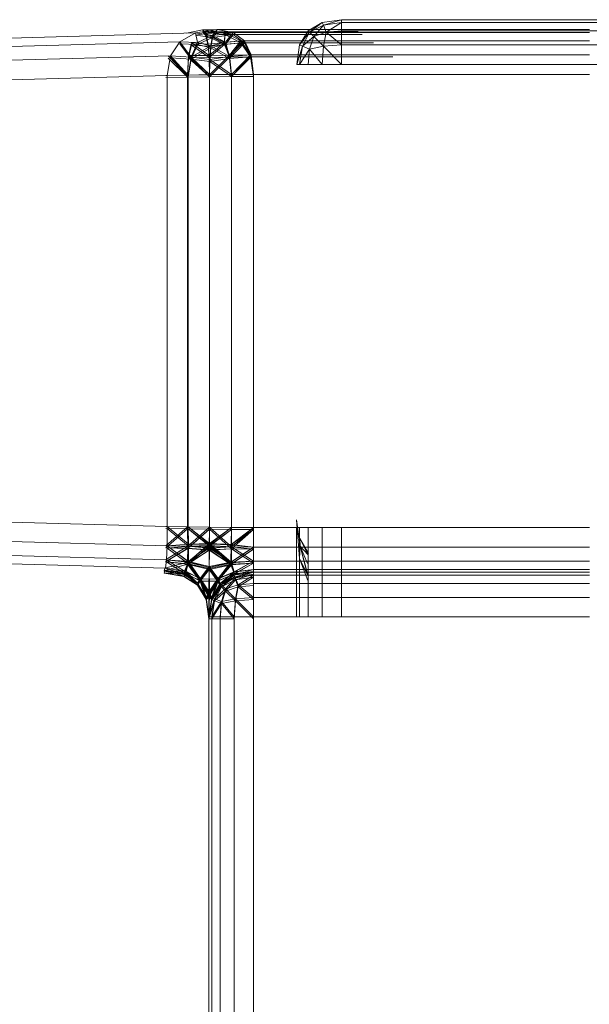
# Model space of a CAD drawing. Header units: millimetres. Extents: x 1 to 3476, y -521 to 159.
# Tile 70 of 130: x 2211.9 to 2219.55, y 145.8 to 159.02. Entities that reach past the tile are written whole.
import ezdxf

# ---------------------------------------------------------------- set-up
doc = ezdxf.new("R2010")
doc.units = ezdxf.units.MM
doc.layers.add('VG491211CA_dwg', color=8, linetype='Continuous', lineweight=9)

# ---------------------------------------------------------------- blocks, each defined once
blk = doc.blocks.new('VG491211CA_dwg-300031-Zachód')
at = {"color": 18, "lineweight": 9}
for p, q in [((258.494, 158.986), (258.307, 158.874)), ((258.307, 158.874), (258.494, 158.986)), ((258.494, 158.986), (258.307, 158.874)), ((258.307, 158.874), (258.494, 158.986)), ((258.494, 158.986), (258.326, 158.855)), ((258.494, 158.986), (258.326, 158.855)), ((258.513, 158.949), (258.326, 158.855)), ((258.326, 158.855), (258.513, 158.949)), ((258.513, 158.949), (258.382, 158.799)), ((258.513, 158.949), (258.382, 158.799)), ((258.757, 159.024), (258.494, 158.986)), ((258.494, 158.986), (258.757, 159.024)), ((258.757, 159.024), (258.494, 158.986)), ((258.494, 158.986), (258.757, 159.024)), ((258.513, 158.949), (258.494, 158.986)), ((258.494, 158.986), (258.513, 158.949)), ((258.757, 159.024), (258.513, 158.949)), ((258.757, 159.024), (258.513, 158.949)), ((258.757, 158.986), (258.513, 158.949)), ((258.513, 158.949), (258.757, 158.986)), ((258.551, 158.855), (258.513, 158.949)), ((258.513, 158.949), (258.551, 158.855)), ((258.757, 158.986), (258.551, 158.855)), ((258.757, 158.986), (258.551, 158.855)), ((258.757, 158.986), (258.757, 159.024)), ((267.628, 159.024), (258.757, 159.024)), ((267.628, 159.024), (258.757, 159.024)), ((258.757, 159.024), (267.628, 159.024)), ((258.757, 158.874), (258.757, 158.986)), ((267.628, 158.986), (258.757, 158.986)), ((256.795, 158.846), (188.358, 156.959)), ((256.795, 158.846), (256.585, 158.728)), ((256.888, 158.889), (256.675, 158.845)), ((256.675, 158.845), (256.888, 158.889)), ((256.794, 158.846), (257.088, 158.89)), ((256.794, 158.818), (257.088, 158.863)), ((256.794, 158.846), (257.025, 158.812)), ((256.794, 158.818), (257.025, 158.784)), ((257.089, 158.89), (256.795, 158.846)), ((257.089, 158.863), (256.795, 158.818)), ((257.025, 158.812), (256.795, 158.846)), ((256.795, 158.846), (256.822, 158.719)), ((257.025, 158.784), (256.795, 158.818)), ((257.025, 158.812), (256.822, 158.719)), ((256.822, 158.719), (257.025, 158.812)), ((256.888, 158.889), (262.082, 158.89)), ((262.082, 158.89), (256.888, 158.889)), ((257.089, 158.89), (256.888, 158.889)), ((256.888, 158.889), (257.088, 158.89)), ((257.189, 158.852), (256.888, 158.889)), ((256.888, 158.889), (256.934, 158.839)), ((256.888, 158.889), (256.934, 158.839)), ((256.888, 158.889), (257.189, 158.852)), ((257.089, 158.863), (256.888, 158.861)), ((256.888, 158.862), (257.088, 158.863)), ((257.189, 158.824), (256.888, 158.862)), ((256.888, 158.862), (256.934, 158.811)), ((256.888, 158.861), (258.98, 158.862)), ((258.98, 158.862), (256.888, 158.862)), ((256.888, 158.861), (256.934, 158.811)), ((256.888, 158.861), (257.189, 158.824)), ((257.189, 158.852), (256.934, 158.839)), ((256.934, 158.839), (257.189, 158.852)), ((257.184, 158.717), (256.934, 158.839)), ((256.934, 158.839), (256.965, 158.695)), ((256.934, 158.839), (256.965, 158.695)), ((256.934, 158.839), (257.184, 158.717)), ((257.189, 158.824), (256.934, 158.811)), ((256.934, 158.811), (257.189, 158.824)), ((257.184, 158.69), (256.934, 158.811)), ((256.934, 158.811), (256.965, 158.668)), ((256.934, 158.811), (256.965, 158.668)), ((256.934, 158.811), (257.184, 158.69)), ((257.025, 158.812), (257.002, 158.675)), ((257.025, 158.812), (257.003, 158.675)), ((257.089, 158.89), (257.025, 158.812)), ((257.088, 158.89), (257.025, 158.812)), ((257.089, 158.863), (257.025, 158.784)), ((257.088, 158.863), (257.025, 158.784)), ((257.302, 158.853), (257.025, 158.812)), ((257.025, 158.812), (257.301, 158.853)), ((257.302, 158.825), (257.025, 158.784)), ((257.025, 158.784), (257.301, 158.825)), ((257.197, 158.724), (257.025, 158.812)), ((257.025, 158.812), (257.197, 158.724)), ((257.088, 158.89), (257.301, 158.853)), ((257.088, 158.89), (262.082, 158.89)), ((257.088, 158.863), (257.301, 158.825)), ((257.088, 158.863), (258.979, 158.863)), ((257.302, 158.853), (257.089, 158.89)), ((262.082, 158.89), (257.089, 158.89)), ((257.302, 158.825), (257.089, 158.863)), ((258.979, 158.863), (257.089, 158.863)), ((257.189, 158.852), (257.184, 158.717)), ((257.189, 158.852), (257.184, 158.717)), ((257.189, 158.824), (257.184, 158.69)), ((257.189, 158.824), (257.184, 158.69)), ((257.403, 158.739), (257.189, 158.852)), ((257.189, 158.852), (257.404, 158.739)), ((257.189, 158.852), (262.082, 158.852)), ((262.082, 158.852), (257.189, 158.852)), ((257.403, 158.712), (257.189, 158.824)), ((257.189, 158.824), (257.404, 158.712)), ((257.189, 158.824), (259.032, 158.824)), ((259.032, 158.824), (257.189, 158.824)), ((257.302, 158.853), (257.197, 158.724)), ((257.301, 158.853), (257.197, 158.724)), ((257.302, 158.825), (257.197, 158.696)), ((257.301, 158.825), (257.197, 158.696)), ((257.301, 158.853), (257.453, 158.74)), ((257.301, 158.853), (262.082, 158.852)), ((257.301, 158.825), (257.453, 158.712)), ((257.301, 158.825), (259.031, 158.825)), ((257.454, 158.74), (257.302, 158.853)), ((262.082, 158.852), (257.302, 158.853)), ((257.454, 158.712), (257.302, 158.825)), ((259.031, 158.825), (257.302, 158.825)), ((258.194, 158.686), (258.307, 158.874)), ((258.307, 158.874), (258.194, 158.686)), ((258.307, 158.874), (258.194, 158.686)), ((258.194, 158.686), (258.307, 158.874)), ((258.194, 158.686), (258.326, 158.855)), ((258.194, 158.686), (258.326, 158.855)), ((258.232, 158.668), (258.326, 158.855)), ((258.326, 158.855), (258.232, 158.668)), ((258.307, 158.874), (258.326, 158.855)), ((258.326, 158.855), (258.307, 158.874)), ((258.326, 158.855), (258.382, 158.799)), ((258.382, 158.799), (258.326, 158.855)), ((258.382, 158.799), (258.551, 158.855)), ((258.551, 158.855), (258.382, 158.799)), ((258.551, 158.855), (258.513, 158.668)), ((258.513, 158.668), (258.551, 158.855)), ((258.551, 158.855), (258.757, 158.874)), ((258.757, 158.874), (258.551, 158.855)), ((258.757, 158.686), (258.551, 158.855)), ((258.757, 158.686), (258.551, 158.855)), ((258.757, 158.686), (258.757, 158.874)), ((267.628, 158.874), (258.757, 158.874)), ((188.31, 156.845), (256.585, 158.728)), ((256.459, 158.538), (256.585, 158.728)), ((256.737, 158.522), (256.584, 158.728)), ((256.737, 158.494), (256.584, 158.701)), ((256.585, 158.728), (256.822, 158.719)), ((256.585, 158.728), (256.737, 158.522)), ((256.585, 158.701), (256.822, 158.691)), ((256.585, 158.701), (256.737, 158.494)), ((256.703, 158.541), (256.744, 158.711)), ((256.744, 158.711), (256.703, 158.541)), ((256.703, 158.513), (256.744, 158.684)), ((256.744, 158.684), (256.703, 158.513)), ((256.822, 158.719), (256.737, 158.522)), ((256.737, 158.522), (256.822, 158.719)), ((256.822, 158.691), (256.737, 158.494)), ((256.737, 158.494), (256.822, 158.691)), ((256.737, 158.522), (257.003, 158.675)), ((256.737, 158.522), (257.002, 158.675)), ((256.744, 158.711), (256.965, 158.695)), ((256.965, 158.695), (256.744, 158.711)), ((256.978, 158.543), (256.744, 158.711)), ((256.744, 158.711), (256.978, 158.543)), ((256.744, 158.684), (256.965, 158.668)), ((256.965, 158.668), (256.744, 158.684)), ((256.978, 158.516), (256.744, 158.684)), ((256.744, 158.684), (256.978, 158.516)), ((257.025, 158.784), (256.822, 158.691)), ((256.822, 158.691), (257.025, 158.784)), ((256.822, 158.719), (257.003, 158.675)), ((257.002, 158.675), (256.822, 158.719)), ((256.822, 158.691), (257.003, 158.648)), ((257.002, 158.648), (256.822, 158.691)), ((256.965, 158.695), (257.184, 158.717)), ((257.184, 158.717), (256.965, 158.695)), ((256.965, 158.695), (256.978, 158.543)), ((256.978, 158.543), (256.965, 158.695)), ((256.965, 158.668), (257.184, 158.69)), ((257.184, 158.69), (256.965, 158.668)), ((256.965, 158.668), (256.978, 158.516)), ((256.978, 158.516), (256.965, 158.668)), ((257.184, 158.717), (256.978, 158.543)), ((256.978, 158.543), (257.184, 158.717)), ((257.184, 158.69), (256.978, 158.516)), ((256.978, 158.516), (257.184, 158.69)), ((256.99, 158.488), (257.003, 158.675)), ((257.002, 158.675), (256.99, 158.488)), ((257.025, 158.784), (257.002, 158.648)), ((257.197, 158.724), (257.002, 158.675)), ((257.197, 158.696), (257.002, 158.648)), ((257.251, 158.529), (257.002, 158.675)), ((257.025, 158.784), (257.003, 158.648)), ((257.003, 158.675), (257.197, 158.724)), ((257.003, 158.648), (257.197, 158.696)), ((257.251, 158.529), (257.003, 158.675)), ((257.197, 158.696), (257.025, 158.784)), ((257.025, 158.784), (257.197, 158.696)), ((257.184, 158.717), (257.403, 158.739)), ((257.404, 158.739), (257.184, 158.717)), ((257.184, 158.717), (257.254, 158.548)), ((257.254, 158.548), (257.184, 158.717)), ((257.184, 158.69), (257.403, 158.712)), ((257.404, 158.712), (257.184, 158.69)), ((257.184, 158.69), (257.254, 158.521)), ((257.254, 158.521), (257.184, 158.69)), ((257.197, 158.724), (257.454, 158.74)), ((257.453, 158.74), (257.197, 158.724)), ((257.251, 158.529), (257.197, 158.724)), ((257.197, 158.724), (257.251, 158.529)), ((257.197, 158.696), (257.454, 158.712)), ((257.453, 158.712), (257.197, 158.696)), ((257.251, 158.501), (257.197, 158.696)), ((257.197, 158.696), (257.251, 158.501)), ((257.251, 158.529), (257.454, 158.74)), ((257.453, 158.74), (257.251, 158.529)), ((257.251, 158.501), (257.454, 158.712)), ((257.453, 158.712), (257.251, 158.501)), ((257.404, 158.739), (257.254, 158.548)), ((257.254, 158.548), (257.403, 158.739)), ((257.404, 158.712), (257.254, 158.521)), ((257.254, 158.521), (257.403, 158.712)), ((262.082, 158.74), (257.403, 158.739)), ((257.403, 158.739), (257.532, 158.552)), ((259.187, 158.712), (257.403, 158.712)), ((257.403, 158.712), (257.532, 158.524)), ((257.404, 158.739), (262.082, 158.74)), ((257.532, 158.552), (257.404, 158.739)), ((257.532, 158.524), (257.404, 158.712)), ((257.404, 158.712), (259.187, 158.712)), ((257.545, 158.552), (257.453, 158.74)), ((257.453, 158.74), (262.082, 158.74)), ((257.545, 158.525), (257.453, 158.712)), ((257.453, 158.712), (259.187, 158.712)), ((262.082, 158.74), (257.454, 158.74)), ((257.454, 158.74), (257.545, 158.552)), ((259.187, 158.712), (257.454, 158.712)), ((257.454, 158.712), (257.545, 158.525)), ((258.157, 158.424), (258.194, 158.686)), ((258.194, 158.686), (258.157, 158.424)), ((258.194, 158.686), (258.157, 158.424)), ((258.157, 158.424), (258.194, 158.686)), ((258.157, 158.424), (258.232, 158.668)), ((258.157, 158.424), (258.232, 158.668)), ((258.232, 158.668), (258.194, 158.686)), ((258.194, 158.686), (258.232, 158.668)), ((258.194, 158.424), (258.232, 158.668)), ((258.232, 158.668), (258.194, 158.424)), ((258.232, 158.668), (258.382, 158.799)), ((258.232, 158.668), (258.382, 158.799)), ((258.326, 158.63), (258.232, 158.668)), ((258.232, 158.668), (258.326, 158.63)), ((258.326, 158.63), (258.382, 158.799)), ((258.382, 158.799), (258.326, 158.63)), ((258.513, 158.668), (258.326, 158.63)), ((258.326, 158.63), (258.513, 158.668)), ((258.513, 158.668), (258.382, 158.799)), ((258.513, 158.668), (258.382, 158.799)), ((258.513, 158.668), (258.494, 158.424)), ((258.494, 158.424), (258.513, 158.668)), ((258.757, 158.686), (258.513, 158.668)), ((258.513, 158.668), (258.757, 158.686)), ((258.757, 158.424), (258.513, 158.668)), ((258.757, 158.424), (258.513, 158.668)), ((258.757, 158.424), (258.757, 158.686)), ((258.757, 158.686), (267.628, 158.686)), ((188.282, 156.657), (256.459, 158.538)), ((256.417, 158.274), (256.459, 158.538)), ((256.689, 158.28), (256.431, 158.537)), ((256.431, 158.537), (256.689, 158.28)), ((256.698, 158.281), (256.458, 158.538)), ((256.459, 158.538), (256.737, 158.522)), ((256.459, 158.538), (256.699, 158.281)), ((256.689, 158.28), (256.703, 158.541)), ((256.703, 158.541), (256.689, 158.28)), ((256.978, 158.543), (256.703, 158.541)), ((256.703, 158.541), (256.978, 158.543)), ((256.982, 158.285), (256.703, 158.541)), ((256.703, 158.541), (256.982, 158.285)), ((256.737, 158.494), (257.003, 158.648)), ((256.737, 158.494), (257.002, 158.648)), ((257.254, 158.548), (256.978, 158.543)), ((256.978, 158.543), (257.254, 158.548)), ((256.978, 158.543), (256.982, 158.285)), ((256.982, 158.285), (256.978, 158.543)), ((257.254, 158.548), (256.982, 158.285)), ((256.982, 158.285), (257.254, 158.548)), ((256.99, 158.461), (257.003, 158.648)), ((257.002, 158.648), (256.99, 158.461)), ((257.251, 158.501), (257.002, 158.648)), ((257.251, 158.501), (257.003, 158.648)), ((257.251, 158.529), (257.545, 158.552)), ((257.545, 158.552), (257.251, 158.529)), ((257.532, 158.552), (257.254, 158.548)), ((257.254, 158.548), (257.532, 158.552)), ((257.254, 158.548), (257.277, 158.289)), ((257.277, 158.289), (257.254, 158.548)), ((257.532, 158.552), (257.277, 158.289)), ((257.277, 158.289), (257.532, 158.552)), ((257.278, 158.289), (257.545, 158.552)), ((257.545, 158.552), (257.278, 158.289)), ((262.082, 158.552), (257.532, 158.552)), ((257.575, 158.29), (257.532, 158.552)), ((257.532, 158.552), (262.082, 158.552)), ((257.532, 158.552), (257.575, 158.29)), ((257.545, 158.552), (262.082, 158.552)), ((257.545, 158.552), (257.575, 158.29)), ((262.082, 158.552), (257.545, 158.552)), ((257.575, 158.29), (257.545, 158.552)), ((258.194, 158.424), (258.326, 158.63)), ((258.194, 158.424), (258.326, 158.63)), ((258.307, 158.424), (258.326, 158.63)), ((258.326, 158.63), (258.307, 158.424)), ((258.494, 158.424), (258.326, 158.63)), ((258.494, 158.424), (258.326, 158.63)), ((256.689, 158.253), (256.431, 158.509)), ((256.431, 158.509), (256.689, 158.253)), ((256.698, 158.253), (256.458, 158.51)), ((256.459, 158.51), (256.737, 158.494)), ((256.459, 158.51), (256.699, 158.253)), ((256.689, 158.253), (256.703, 158.513)), ((256.703, 158.513), (256.689, 158.253)), ((256.698, 158.281), (256.737, 158.522)), ((256.698, 158.253), (256.737, 158.494)), ((256.737, 158.522), (256.699, 158.281)), ((256.737, 158.494), (256.699, 158.253)), ((256.978, 158.516), (256.703, 158.513)), ((256.703, 158.513), (256.978, 158.516)), ((256.982, 158.258), (256.703, 158.513)), ((256.703, 158.513), (256.982, 158.258)), ((256.737, 158.522), (256.99, 158.488)), ((256.737, 158.522), (256.986, 158.286)), ((256.99, 158.488), (256.737, 158.522)), ((256.986, 158.286), (256.737, 158.522)), ((256.737, 158.494), (256.99, 158.461)), ((256.737, 158.494), (256.986, 158.258)), ((256.99, 158.461), (256.737, 158.494)), ((256.986, 158.258), (256.737, 158.494)), ((257.254, 158.521), (256.978, 158.516)), ((256.978, 158.516), (257.254, 158.521)), ((256.978, 158.516), (256.982, 158.258)), ((256.982, 158.258), (256.978, 158.516)), ((257.254, 158.521), (256.982, 158.258)), ((256.982, 158.258), (257.254, 158.521)), ((256.986, 158.286), (256.99, 158.488)), ((256.99, 158.488), (256.986, 158.286)), ((256.986, 158.258), (256.99, 158.461)), ((256.99, 158.461), (256.986, 158.258)), ((256.99, 158.488), (257.251, 158.529)), ((257.251, 158.529), (256.99, 158.488)), ((256.99, 158.461), (257.251, 158.501)), ((257.251, 158.501), (256.99, 158.461)), ((257.278, 158.289), (256.99, 158.488)), ((257.278, 158.289), (256.99, 158.488)), ((257.278, 158.261), (256.99, 158.461)), ((257.278, 158.261), (256.99, 158.461)), ((257.278, 158.289), (257.251, 158.529)), ((257.251, 158.529), (257.278, 158.289)), ((257.251, 158.501), (257.545, 158.525)), ((257.545, 158.525), (257.251, 158.501)), ((257.278, 158.261), (257.251, 158.501)), ((257.251, 158.501), (257.278, 158.261)), ((257.532, 158.524), (257.254, 158.521)), ((257.254, 158.521), (257.532, 158.524)), ((257.254, 158.521), (257.277, 158.261)), ((257.277, 158.261), (257.254, 158.521)), ((257.532, 158.524), (257.277, 158.261)), ((257.277, 158.261), (257.532, 158.524)), ((257.278, 158.261), (257.545, 158.525)), ((257.545, 158.525), (257.278, 158.261)), ((259.446, 158.524), (257.532, 158.524)), ((257.575, 158.262), (257.532, 158.524)), ((257.532, 158.524), (259.446, 158.524)), ((257.532, 158.524), (257.575, 158.262)), ((257.545, 158.525), (259.445, 158.525)), ((257.545, 158.525), (257.575, 158.262)), ((259.445, 158.525), (257.545, 158.525)), ((257.575, 158.262), (257.545, 158.525)), ((258.157, 158.424), (258.194, 158.424)), ((258.194, 158.424), (258.307, 158.424)), ((258.307, 158.424), (258.494, 158.424)), ((258.494, 158.424), (258.757, 158.424)), ((258.757, 158.424), (267.628, 158.424)), ((188.272, 156.394), (256.417, 158.274)), ((256.4, 158.273), (256.689, 158.28)), ((256.689, 158.28), (256.4, 158.273)), ((256.416, 158.274), (256.698, 158.281)), ((256.699, 158.281), (256.417, 158.274)), ((256.417, 158.274), (256.417, 152.219)), ((256.689, 158.28), (256.982, 158.285)), ((256.982, 158.285), (256.689, 158.28)), ((256.689, 152.213), (256.689, 158.28)), ((256.689, 158.28), (256.689, 152.213)), ((256.698, 158.281), (256.986, 158.286)), ((256.698, 152.212), (256.698, 158.281)), ((256.986, 158.286), (256.699, 158.281)), ((256.699, 158.281), (256.699, 152.212)), ((256.982, 158.285), (257.277, 158.289)), ((257.277, 158.289), (256.982, 158.285)), ((256.982, 158.285), (256.982, 152.208)), ((256.982, 152.208), (256.982, 158.285)), ((257.278, 158.289), (256.986, 158.286)), ((256.986, 158.286), (257.278, 158.289)), ((256.986, 152.207), (256.986, 158.286)), ((256.986, 158.286), (256.986, 152.207)), ((257.277, 158.289), (257.575, 158.29)), ((257.575, 158.29), (257.277, 158.289)), ((257.277, 158.289), (257.277, 152.205)), ((257.277, 152.205), (257.277, 158.289)), ((257.575, 158.29), (257.278, 158.289)), ((257.278, 158.289), (257.575, 158.29)), ((257.278, 152.205), (257.278, 158.289)), ((257.278, 158.289), (257.278, 152.205)), ((257.575, 152.204), (257.575, 158.29)), ((257.575, 158.29), (262.082, 158.29)), ((256.4, 158.246), (256.689, 158.253)), ((256.689, 158.253), (256.4, 158.246)), ((256.416, 158.246), (256.698, 158.253)), ((256.699, 158.253), (256.417, 158.246)), ((256.689, 158.253), (256.982, 158.258)), ((256.982, 158.258), (256.689, 158.253)), ((256.689, 152.185), (256.689, 158.253)), ((256.689, 158.253), (256.689, 152.185)), ((256.698, 158.253), (256.986, 158.258)), ((256.698, 152.185), (256.698, 158.253)), ((256.986, 158.258), (256.699, 158.253)), ((256.699, 158.253), (256.699, 152.185)), ((256.982, 158.258), (257.277, 158.261)), ((257.277, 158.261), (256.982, 158.258)), ((256.982, 158.258), (256.982, 152.18)), ((256.982, 152.18), (256.982, 158.258)), ((257.278, 158.261), (256.986, 158.258)), ((256.986, 158.258), (257.278, 158.261)), ((256.986, 152.18), (256.986, 158.258)), ((256.986, 158.258), (256.986, 152.18)), ((257.277, 158.261), (257.575, 158.262)), ((257.575, 158.262), (257.277, 158.261)), ((257.277, 158.261), (257.277, 152.177)), ((257.277, 152.177), (257.277, 158.261)), ((257.575, 158.262), (257.278, 158.261)), ((257.278, 158.261), (257.575, 158.262)), ((257.278, 152.177), (257.278, 158.261)), ((257.278, 158.261), (257.278, 152.177)), ((256.417, 152.219), (188.272, 154.099)), ((256.414, 151.957), (188.282, 153.836)), ((188.31, 153.648), (256.406, 151.77)), ((188.358, 153.535), (256.394, 151.658)), ((256.399, 151.957), (256.689, 152.213)), ((256.689, 152.213), (256.399, 151.957)), ((256.689, 152.213), (256.4, 152.22)), ((256.4, 152.22), (256.689, 152.213)), ((256.689, 152.185), (256.4, 152.192)), ((256.4, 152.192), (256.689, 152.185)), ((256.414, 151.957), (256.417, 152.219)), ((256.698, 152.212), (256.416, 152.219)), ((256.416, 152.219), (256.702, 151.982)), ((256.698, 152.185), (256.416, 152.192)), ((256.416, 152.192), (256.702, 151.954)), ((256.417, 152.219), (256.699, 152.212)), ((256.417, 152.219), (256.701, 151.979)), ((256.417, 152.192), (256.699, 152.185)), ((256.417, 152.192), (256.701, 151.952)), ((256.982, 152.208), (256.689, 152.213)), ((256.689, 152.213), (256.982, 152.208)), ((256.692, 151.954), (256.689, 152.213)), ((256.689, 152.213), (256.691, 151.952)), ((256.982, 152.208), (256.691, 151.952)), ((256.692, 151.954), (256.982, 152.208)), ((256.986, 152.207), (256.698, 152.212)), ((256.702, 151.982), (256.698, 152.212)), ((256.698, 152.212), (256.984, 151.988)), ((256.699, 152.212), (256.986, 152.207)), ((256.699, 152.212), (256.984, 151.983)), ((256.699, 152.212), (256.701, 151.979)), ((256.981, 151.927), (256.982, 152.208)), ((257.277, 152.205), (256.982, 152.208)), ((256.982, 152.208), (257.277, 152.205)), ((256.982, 152.208), (256.982, 151.931)), ((256.982, 152.208), (257.28, 151.946)), ((257.278, 151.944), (256.982, 152.208)), ((256.984, 151.983), (256.986, 152.207)), ((256.986, 152.207), (256.984, 151.988)), ((257.278, 152.205), (256.984, 151.983)), ((257.278, 152.205), (256.984, 151.988)), ((256.986, 152.207), (257.278, 152.205)), ((257.278, 152.205), (256.986, 152.207)), ((257.275, 151.972), (257.278, 152.205)), ((257.575, 152.204), (257.275, 151.972)), ((257.278, 152.205), (257.276, 151.975)), ((257.575, 152.204), (257.276, 151.975)), ((257.575, 152.204), (257.277, 152.205)), ((257.277, 152.205), (257.575, 152.204)), ((257.277, 152.205), (257.28, 151.946)), ((257.278, 151.944), (257.277, 152.205)), ((257.278, 152.205), (257.575, 152.204)), ((257.575, 152.204), (257.278, 152.205)), ((257.575, 152.204), (257.278, 151.944)), ((257.575, 152.204), (257.28, 151.946)), ((262.082, 152.204), (257.575, 152.204)), ((257.575, 152.204), (257.575, 151.941)), ((257.575, 151.941), (257.575, 152.204)), ((257.575, 152.204), (257.575, 151.941)), ((257.575, 151.941), (257.575, 152.204)), ((258.202, 151.954), (258.152, 152.309)), ((258.191, 151.789), (258.152, 152.309)), ((258.152, 152.309), (258.191, 151.789)), ((258.202, 151.954), (258.152, 152.309)), ((258.152, 151.004), (258.152, 152.204)), ((258.152, 152.204), (258.152, 151.004)), ((258.194, 152.204), (258.194, 151.004)), ((258.194, 151.004), (258.194, 152.204)), ((258.307, 152.204), (258.307, 151.004)), ((258.494, 151.004), (258.494, 152.204)), ((258.757, 151.004), (258.757, 152.204)), ((256.399, 151.93), (256.689, 152.185)), ((256.689, 152.185), (256.399, 151.93)), ((256.982, 152.18), (256.689, 152.185)), ((256.689, 152.185), (256.982, 152.18)), ((256.692, 151.926), (256.689, 152.185)), ((256.689, 152.185), (256.691, 151.924)), ((256.982, 152.18), (256.691, 151.924)), ((256.692, 151.926), (256.982, 152.18)), ((256.986, 152.18), (256.698, 152.185)), ((256.702, 151.954), (256.698, 152.185)), ((256.698, 152.185), (256.984, 151.961)), ((256.699, 152.185), (256.986, 152.18)), ((256.699, 152.185), (256.984, 151.956)), ((256.699, 152.185), (256.701, 151.952)), ((256.981, 151.899), (256.982, 152.18)), ((257.277, 152.177), (256.982, 152.18)), ((256.982, 152.18), (257.277, 152.177)), ((256.982, 152.18), (256.982, 151.903)), ((256.982, 152.18), (257.28, 151.919)), ((257.278, 151.917), (256.982, 152.18)), ((256.984, 151.956), (256.986, 152.18)), ((256.986, 152.18), (256.984, 151.961)), ((257.278, 152.177), (256.984, 151.956)), ((257.278, 152.177), (256.984, 151.961)), ((256.986, 152.18), (257.278, 152.177)), ((257.278, 152.177), (256.986, 152.18)), ((257.275, 151.945), (257.278, 152.177)), ((257.575, 152.176), (257.275, 151.945)), ((257.278, 152.177), (257.276, 151.947)), ((257.575, 152.176), (257.276, 151.947)), ((257.575, 152.176), (257.277, 152.177)), ((257.277, 152.177), (257.575, 152.176)), ((257.277, 152.177), (257.28, 151.919)), ((257.278, 151.917), (257.277, 152.177)), ((257.278, 152.177), (257.575, 152.176)), ((257.575, 152.176), (257.278, 152.177)), ((257.575, 152.176), (257.278, 151.917)), ((257.575, 152.176), (257.28, 151.919)), ((257.575, 152.176), (257.575, 151.913)), ((257.575, 151.913), (257.575, 152.176)), ((257.575, 152.176), (257.575, 151.913)), ((257.575, 151.913), (257.575, 152.176)), ((258.202, 151.954), (258.198, 152.057)), ((258.308, 151.836), (258.198, 152.057)), ((258.198, 152.057), (258.202, 151.954)), ((258.313, 151.856), (258.198, 152.057)), ((258.313, 151.856), (258.198, 152.057)), ((258.313, 151.856), (258.198, 152.057)), ((256.394, 151.77), (256.692, 151.954)), ((256.691, 151.952), (256.394, 151.77)), ((256.394, 151.742), (256.692, 151.926)), ((256.691, 151.924), (256.394, 151.742)), ((256.399, 151.957), (256.692, 151.954)), ((256.691, 151.952), (256.399, 151.957)), ((256.399, 151.93), (256.692, 151.926)), ((256.691, 151.924), (256.399, 151.93)), ((256.406, 151.77), (256.414, 151.957)), ((256.414, 151.957), (256.702, 151.982)), ((256.701, 151.979), (256.414, 151.957)), ((256.414, 151.957), (256.701, 151.746)), ((256.414, 151.957), (256.702, 151.745)), ((256.414, 151.929), (256.702, 151.954)), ((256.701, 151.952), (256.414, 151.929)), ((256.414, 151.929), (256.701, 151.718)), ((256.414, 151.929), (256.702, 151.718)), ((256.691, 151.952), (256.69, 151.74)), ((256.981, 151.927), (256.69, 151.74)), ((256.691, 151.924), (256.69, 151.712)), ((256.691, 151.739), (256.692, 151.954)), ((256.981, 151.927), (256.691, 151.952)), ((256.691, 151.739), (256.982, 151.931)), ((256.691, 151.711), (256.692, 151.926)), ((256.981, 151.899), (256.691, 151.924)), ((256.692, 151.954), (256.982, 151.931)), ((256.692, 151.926), (256.982, 151.903)), ((256.984, 151.983), (256.701, 151.746)), ((256.984, 151.983), (256.701, 151.979)), ((256.701, 151.979), (256.701, 151.746)), ((256.984, 151.956), (256.701, 151.718)), ((256.984, 151.956), (256.701, 151.952)), ((256.701, 151.952), (256.701, 151.718)), ((256.702, 151.745), (256.984, 151.988)), ((256.702, 151.982), (256.984, 151.988)), ((256.702, 151.745), (256.702, 151.982)), ((256.702, 151.718), (256.984, 151.961)), ((256.702, 151.954), (256.984, 151.961)), ((256.702, 151.718), (256.702, 151.954)), ((256.982, 151.931), (256.978, 151.666)), ((256.978, 151.668), (256.981, 151.927)), ((256.984, 151.988), (256.98, 151.682)), ((256.98, 151.682), (256.984, 151.983)), ((256.984, 151.961), (256.98, 151.655)), ((256.98, 151.655), (256.984, 151.956)), ((257.278, 151.944), (256.981, 151.927)), ((257.278, 151.733), (256.981, 151.927)), ((256.982, 151.931), (257.28, 151.946)), ((256.982, 151.931), (257.281, 151.732)), ((256.984, 151.988), (257.273, 151.739)), ((256.984, 151.988), (257.276, 151.975)), ((257.272, 151.739), (256.984, 151.983)), ((257.275, 151.972), (256.984, 151.983)), ((256.984, 151.961), (257.273, 151.712)), ((256.984, 151.961), (257.276, 151.947)), ((257.272, 151.712), (256.984, 151.956)), ((257.275, 151.945), (256.984, 151.956)), ((257.272, 151.739), (257.275, 151.972)), ((257.272, 151.712), (257.275, 151.945)), ((257.575, 151.941), (257.272, 151.739)), ((257.276, 151.975), (257.273, 151.739)), ((257.276, 151.947), (257.273, 151.712)), ((257.575, 151.941), (257.273, 151.739)), ((257.575, 151.941), (257.275, 151.972)), ((257.575, 151.913), (257.275, 151.945)), ((257.276, 151.975), (257.575, 151.941)), ((257.276, 151.947), (257.575, 151.913)), ((257.278, 151.733), (257.278, 151.944)), ((257.575, 151.754), (257.278, 151.944)), ((257.575, 151.941), (257.278, 151.944)), ((257.28, 151.946), (257.281, 151.732)), ((257.28, 151.946), (257.575, 151.754)), ((257.28, 151.946), (257.575, 151.941)), ((262.082, 151.941), (257.575, 151.941)), ((257.575, 151.941), (257.575, 151.754)), ((257.575, 151.941), (262.082, 151.941)), ((257.575, 151.754), (257.575, 151.941)), ((262.082, 151.941), (257.575, 151.941)), ((257.575, 151.941), (257.575, 151.754)), ((257.575, 151.941), (262.082, 151.941)), ((257.575, 151.754), (257.575, 151.941)), ((258.191, 151.789), (258.202, 151.954)), ((258.202, 151.954), (258.191, 151.789)), ((258.202, 151.954), (258.308, 151.836)), ((258.299, 151.72), (258.202, 151.954)), ((258.302, 151.569), (258.202, 151.954)), ((258.202, 151.954), (258.301, 151.569)), ((258.299, 151.72), (258.202, 151.954)), ((258.308, 151.836), (258.202, 151.954)), ((256.981, 151.899), (256.69, 151.712)), ((256.691, 151.711), (256.982, 151.903)), ((256.982, 151.903), (256.978, 151.639)), ((256.978, 151.64), (256.981, 151.899)), ((257.278, 151.917), (256.981, 151.899)), ((257.278, 151.705), (256.981, 151.899)), ((256.982, 151.903), (257.28, 151.919)), ((256.982, 151.903), (257.281, 151.705)), ((257.575, 151.913), (257.272, 151.712)), ((257.575, 151.913), (257.273, 151.712)), ((257.278, 151.705), (257.278, 151.917)), ((257.575, 151.726), (257.278, 151.917)), ((257.575, 151.913), (257.278, 151.917)), ((257.28, 151.919), (257.281, 151.705)), ((257.28, 151.919), (257.575, 151.726)), ((257.28, 151.919), (257.575, 151.913)), ((257.575, 151.913), (257.575, 151.726)), ((257.575, 151.726), (257.575, 151.913)), ((257.575, 151.913), (257.575, 151.726)), ((257.575, 151.726), (257.575, 151.913)), ((256.386, 151.657), (256.69, 151.74)), ((256.386, 151.657), (256.691, 151.739)), ((256.386, 151.629), (256.69, 151.712)), ((256.386, 151.629), (256.691, 151.711)), ((256.394, 151.658), (256.406, 151.77)), ((256.691, 151.739), (256.394, 151.77)), ((256.394, 151.77), (256.69, 151.74)), ((256.691, 151.711), (256.394, 151.742)), ((256.394, 151.742), (256.69, 151.712)), ((256.406, 151.77), (256.701, 151.746)), ((256.406, 151.77), (256.648, 151.616)), ((256.702, 151.745), (256.406, 151.77)), ((256.649, 151.616), (256.406, 151.77)), ((256.406, 151.742), (256.701, 151.718)), ((256.406, 151.742), (256.648, 151.589)), ((256.702, 151.718), (256.406, 151.742)), ((256.649, 151.589), (256.406, 151.742)), ((256.701, 151.746), (256.648, 151.616)), ((256.701, 151.718), (256.648, 151.589)), ((256.649, 151.616), (256.702, 151.745)), ((256.649, 151.589), (256.702, 151.718)), ((256.69, 151.74), (256.664, 151.618)), ((256.69, 151.712), (256.664, 151.591)), ((256.665, 151.618), (256.691, 151.739)), ((256.665, 151.59), (256.691, 151.711)), ((256.69, 151.74), (256.978, 151.668)), ((256.69, 151.74), (256.859, 151.514)), ((256.69, 151.712), (256.978, 151.64)), ((256.69, 151.712), (256.859, 151.486)), ((256.978, 151.666), (256.691, 151.739)), ((256.859, 151.513), (256.691, 151.739)), ((256.978, 151.639), (256.691, 151.711)), ((256.859, 151.485), (256.691, 151.711)), ((256.701, 151.746), (256.98, 151.682)), ((256.701, 151.746), (256.858, 151.519)), ((256.701, 151.718), (256.98, 151.655)), ((256.701, 151.718), (256.858, 151.491)), ((256.98, 151.682), (256.702, 151.745)), ((256.858, 151.519), (256.702, 151.745)), ((256.98, 151.655), (256.702, 151.718)), ((256.858, 151.491), (256.702, 151.718)), ((256.98, 151.682), (256.858, 151.519)), ((256.858, 151.519), (256.98, 151.682)), ((256.978, 151.668), (256.859, 151.514)), ((256.859, 151.513), (256.978, 151.666)), ((256.975, 151.342), (256.978, 151.666)), ((256.978, 151.668), (257.278, 151.733)), ((257.281, 151.732), (256.978, 151.666)), ((257.281, 151.705), (256.978, 151.639)), ((256.978, 151.64), (257.278, 151.705)), ((257.092, 151.51), (256.978, 151.668)), ((256.978, 151.666), (257.092, 151.509)), ((256.98, 151.682), (257.272, 151.739)), ((257.273, 151.739), (256.98, 151.682)), ((256.98, 151.655), (257.272, 151.712)), ((257.273, 151.712), (256.98, 151.655)), ((256.982, 151.336), (256.98, 151.682)), ((257.098, 151.518), (256.98, 151.682)), ((256.98, 151.682), (257.098, 151.518)), ((256.981, 151.311), (256.98, 151.682)), ((257.092, 151.51), (257.278, 151.733)), ((257.281, 151.732), (257.092, 151.509)), ((257.281, 151.705), (257.092, 151.482)), ((257.092, 151.482), (257.278, 151.705)), ((257.273, 151.739), (257.098, 151.518)), ((257.098, 151.518), (257.272, 151.739)), ((257.273, 151.712), (257.098, 151.49)), ((257.098, 151.49), (257.272, 151.712)), ((257.272, 151.739), (257.575, 151.754)), ((257.315, 151.609), (257.272, 151.739)), ((257.272, 151.712), (257.575, 151.726)), ((257.315, 151.581), (257.272, 151.712)), ((257.575, 151.754), (257.273, 151.739)), ((257.273, 151.739), (257.315, 151.609)), ((257.575, 151.726), (257.273, 151.712)), ((257.273, 151.712), (257.315, 151.581)), ((257.278, 151.733), (257.575, 151.754)), ((257.316, 151.605), (257.278, 151.733)), ((257.278, 151.705), (257.575, 151.726)), ((257.316, 151.578), (257.278, 151.705)), ((257.575, 151.754), (257.281, 151.732)), ((257.281, 151.732), (257.317, 151.605)), ((257.575, 151.726), (257.281, 151.705)), ((257.281, 151.705), (257.317, 151.577)), ((257.575, 151.754), (257.315, 151.609)), ((257.315, 151.609), (257.575, 151.754)), ((257.575, 151.726), (257.315, 151.581)), ((257.315, 151.581), (257.575, 151.726)), ((257.316, 151.605), (257.575, 151.754)), ((257.316, 151.578), (257.575, 151.726)), ((257.575, 151.754), (257.317, 151.605)), ((257.575, 151.726), (257.317, 151.577)), ((257.575, 151.754), (262.082, 151.754)), ((262.082, 151.754), (257.575, 151.754)), ((257.575, 151.754), (262.082, 151.754)), ((262.082, 151.754), (257.575, 151.754)), ((257.575, 151.641), (257.575, 151.754)), ((257.575, 151.754), (257.575, 151.641)), ((257.575, 151.641), (257.575, 151.754)), ((257.575, 151.754), (257.575, 151.641)), ((257.575, 151.613), (257.575, 151.726)), ((257.575, 151.726), (257.575, 151.613)), ((257.575, 151.613), (257.575, 151.726)), ((257.575, 151.726), (257.575, 151.613)), ((258.304, 151.493), (258.191, 151.789)), ((258.301, 151.569), (258.191, 151.789)), ((258.304, 151.493), (258.191, 151.789)), ((258.304, 151.493), (258.191, 151.789)), ((256.386, 151.657), (256.376, 151.619)), ((256.386, 151.629), (256.376, 151.591)), ((256.638, 151.576), (256.376, 151.622)), ((256.376, 151.622), (256.638, 151.575)), ((256.376, 151.622), (256.376, 151.619)), ((256.376, 151.622), (256.638, 151.576)), ((256.638, 151.575), (256.376, 151.622)), ((256.376, 151.619), (256.376, 151.622)), ((256.376, 151.619), (256.638, 151.575)), ((256.638, 151.575), (256.376, 151.619)), ((256.376, 151.619), (256.665, 151.618)), ((256.376, 151.619), (256.664, 151.618)), ((256.638, 151.549), (256.376, 151.594)), ((256.376, 151.594), (256.638, 151.547)), ((256.376, 151.594), (256.376, 151.591)), ((256.376, 151.594), (256.638, 151.549)), ((256.638, 151.547), (256.376, 151.594)), ((256.376, 151.591), (256.376, 151.594)), ((256.376, 151.591), (256.638, 151.547)), ((256.638, 151.547), (256.376, 151.591)), ((256.376, 151.591), (256.665, 151.59)), ((256.376, 151.591), (256.664, 151.591)), ((256.665, 151.618), (256.386, 151.657)), ((256.386, 151.657), (256.664, 151.618)), ((256.665, 151.59), (256.386, 151.629)), ((256.386, 151.629), (256.664, 151.591)), ((256.649, 151.616), (256.393, 151.658)), ((256.638, 151.576), (256.393, 151.658)), ((256.649, 151.589), (256.393, 151.631)), ((256.638, 151.549), (256.393, 151.631)), ((256.394, 151.658), (256.648, 151.616)), ((256.394, 151.658), (256.638, 151.576)), ((256.394, 151.631), (256.648, 151.589)), ((256.394, 151.631), (256.638, 151.549)), ((256.638, 151.575), (256.665, 151.618)), ((256.664, 151.618), (256.638, 151.575)), ((256.648, 151.616), (256.638, 151.576)), ((256.638, 151.576), (256.649, 151.616)), ((256.664, 151.591), (256.638, 151.547)), ((256.638, 151.547), (256.665, 151.59)), ((256.648, 151.589), (256.638, 151.549)), ((256.638, 151.549), (256.649, 151.589)), ((256.825, 151.458), (256.638, 151.576)), ((256.638, 151.576), (256.825, 151.457)), ((256.638, 151.576), (256.825, 151.458)), ((256.825, 151.457), (256.638, 151.576)), ((256.638, 151.575), (256.825, 151.457)), ((256.825, 151.457), (256.638, 151.575)), ((256.825, 151.431), (256.638, 151.549)), ((256.638, 151.549), (256.825, 151.43)), ((256.638, 151.549), (256.825, 151.431)), ((256.825, 151.43), (256.638, 151.549)), ((256.638, 151.547), (256.825, 151.43)), ((256.825, 151.43), (256.638, 151.547)), ((256.648, 151.616), (256.858, 151.519)), ((256.648, 151.616), (256.825, 151.458)), ((256.648, 151.589), (256.858, 151.491)), ((256.648, 151.589), (256.825, 151.431)), ((256.858, 151.519), (256.649, 151.616)), ((256.825, 151.458), (256.649, 151.616)), ((256.858, 151.491), (256.649, 151.589)), ((256.825, 151.431), (256.649, 151.589)), ((256.664, 151.618), (256.859, 151.514)), ((256.664, 151.618), (256.825, 151.457)), ((256.664, 151.591), (256.859, 151.486)), ((256.664, 151.591), (256.825, 151.43)), ((256.859, 151.513), (256.665, 151.618)), ((256.825, 151.457), (256.665, 151.618)), ((256.859, 151.485), (256.665, 151.59)), ((256.825, 151.43), (256.665, 151.59)), ((256.98, 151.655), (256.858, 151.491)), ((256.858, 151.491), (256.98, 151.655)), ((256.978, 151.64), (256.859, 151.486)), ((256.859, 151.485), (256.978, 151.639)), ((256.975, 151.314), (256.978, 151.639)), ((257.092, 151.482), (256.978, 151.64)), ((256.978, 151.639), (257.092, 151.482)), ((256.982, 151.308), (256.98, 151.655)), ((257.098, 151.49), (256.98, 151.655)), ((256.98, 151.655), (257.098, 151.49)), ((256.981, 151.284), (256.98, 151.655)), ((257.317, 151.605), (257.092, 151.509)), ((257.092, 151.51), (257.316, 151.605)), ((257.092, 151.482), (257.316, 151.578)), ((257.317, 151.577), (257.092, 151.482)), ((257.315, 151.609), (257.098, 151.518)), ((257.098, 151.518), (257.315, 151.609)), ((257.315, 151.581), (257.098, 151.49)), ((257.098, 151.49), (257.315, 151.581)), ((257.315, 151.609), (257.125, 151.454)), ((257.125, 151.454), (257.315, 151.609)), ((257.317, 151.605), (257.125, 151.454)), ((257.125, 151.454), (257.316, 151.605)), ((257.315, 151.581), (257.125, 151.426)), ((257.125, 151.426), (257.315, 151.581)), ((257.125, 151.426), (257.316, 151.578)), ((257.317, 151.577), (257.125, 151.426)), ((257.313, 151.566), (257.125, 151.454)), ((257.125, 151.454), (257.313, 151.566)), ((257.313, 151.566), (257.125, 151.454)), ((257.125, 151.454), (257.313, 151.566)), ((257.313, 151.566), (257.125, 151.454)), ((257.125, 151.454), (257.313, 151.566)), ((257.313, 151.538), (257.125, 151.426)), ((257.125, 151.426), (257.313, 151.538)), ((257.313, 151.538), (257.125, 151.426)), ((257.125, 151.426), (257.313, 151.538)), ((257.313, 151.538), (257.125, 151.426)), ((257.125, 151.426), (257.313, 151.538)), ((257.313, 151.566), (257.144, 151.435)), ((257.313, 151.566), (257.144, 151.435)), ((257.313, 151.538), (257.144, 151.407)), ((257.313, 151.538), (257.144, 151.407)), ((257.144, 151.435), (257.332, 151.529)), ((257.332, 151.529), (257.144, 151.435)), ((257.332, 151.529), (257.2, 151.379)), ((257.332, 151.529), (257.2, 151.379)), ((257.575, 151.641), (257.313, 151.566)), ((257.313, 151.566), (257.575, 151.641)), ((257.575, 151.641), (257.313, 151.566)), ((257.313, 151.566), (257.575, 151.641)), ((257.575, 151.613), (257.313, 151.538)), ((257.313, 151.538), (257.575, 151.613)), ((257.575, 151.613), (257.313, 151.538)), ((257.313, 151.538), (257.575, 151.613)), ((257.315, 151.609), (257.313, 151.566)), ((257.313, 151.566), (257.315, 151.609)), ((257.317, 151.605), (257.313, 151.566)), ((257.313, 151.566), (257.316, 151.605)), ((257.313, 151.566), (257.575, 151.604)), ((257.575, 151.604), (257.313, 151.566)), ((257.575, 151.604), (257.313, 151.566)), ((257.313, 151.566), (257.575, 151.604)), ((257.575, 151.604), (257.313, 151.566)), ((257.313, 151.566), (257.575, 151.604)), ((257.315, 151.581), (257.313, 151.538)), ((257.313, 151.538), (257.315, 151.581)), ((257.313, 151.538), (257.316, 151.578)), ((257.317, 151.577), (257.313, 151.538)), ((257.313, 151.538), (257.575, 151.576)), ((257.575, 151.576), (257.313, 151.538)), ((257.575, 151.576), (257.313, 151.538)), ((257.313, 151.538), (257.575, 151.576)), ((257.575, 151.576), (257.313, 151.538)), ((257.313, 151.538), (257.575, 151.576)), ((257.313, 151.566), (257.332, 151.529)), ((257.332, 151.529), (257.313, 151.566)), ((257.313, 151.538), (257.332, 151.501)), ((257.332, 151.501), (257.313, 151.538)), ((257.575, 151.641), (257.315, 151.609)), ((257.315, 151.609), (257.575, 151.641)), ((257.575, 151.613), (257.315, 151.581)), ((257.315, 151.581), (257.575, 151.613)), ((257.316, 151.605), (257.575, 151.641)), ((257.316, 151.578), (257.575, 151.613)), ((257.575, 151.641), (257.317, 151.605)), ((257.575, 151.613), (257.317, 151.577)), ((257.575, 151.604), (257.332, 151.529)), ((257.575, 151.604), (257.332, 151.529)), ((257.575, 151.576), (257.332, 151.501)), ((257.575, 151.576), (257.332, 151.501)), ((257.332, 151.529), (257.575, 151.566)), ((257.575, 151.566), (257.332, 151.529)), ((257.332, 151.501), (257.575, 151.538)), ((257.575, 151.538), (257.332, 151.501)), ((257.332, 151.529), (257.369, 151.435)), ((257.369, 151.435), (257.332, 151.529)), ((257.575, 151.566), (257.369, 151.435)), ((257.575, 151.566), (257.369, 151.435)), ((257.575, 151.538), (257.369, 151.407)), ((257.575, 151.538), (257.369, 151.407)), ((262.082, 151.641), (257.575, 151.641)), ((257.575, 151.604), (257.575, 151.641)), ((257.575, 151.641), (262.082, 151.641)), ((257.575, 151.641), (257.575, 151.604)), ((262.082, 151.641), (257.575, 151.641)), ((257.575, 151.604), (257.575, 151.641)), ((257.575, 151.641), (262.082, 151.641)), ((257.575, 151.641), (257.575, 151.604)), ((257.575, 151.576), (257.575, 151.613)), ((257.575, 151.613), (257.575, 151.576)), ((257.575, 151.576), (257.575, 151.613)), ((257.575, 151.613), (257.575, 151.576)), ((262.082, 151.604), (257.575, 151.604)), ((257.575, 151.604), (262.082, 151.604)), ((262.082, 151.604), (257.575, 151.604)), ((257.575, 151.604), (262.082, 151.604)), ((257.575, 151.604), (262.082, 151.604)), ((257.575, 151.566), (257.575, 151.604)), ((262.082, 151.604), (257.575, 151.604)), ((257.575, 151.604), (257.575, 151.566)), ((257.575, 151.538), (257.575, 151.576)), ((257.575, 151.576), (257.575, 151.538)), ((257.575, 151.566), (262.082, 151.566)), ((257.575, 151.454), (257.575, 151.566)), ((262.082, 151.566), (257.575, 151.566)), ((257.575, 151.566), (257.575, 151.454)), ((257.575, 151.426), (257.575, 151.538)), ((257.575, 151.538), (257.575, 151.426)), ((256.858, 151.519), (256.825, 151.458)), ((256.825, 151.458), (256.858, 151.519)), ((256.859, 151.514), (256.825, 151.457)), ((256.825, 151.457), (256.859, 151.513)), ((256.858, 151.491), (256.825, 151.431)), ((256.825, 151.431), (256.858, 151.491)), ((256.859, 151.486), (256.825, 151.43)), ((256.825, 151.43), (256.859, 151.485)), ((256.825, 151.458), (256.938, 151.267)), ((256.938, 151.267), (256.825, 151.458)), ((256.938, 151.267), (256.825, 151.457)), ((256.825, 151.457), (256.938, 151.267)), ((256.825, 151.431), (256.938, 151.24)), ((256.938, 151.24), (256.825, 151.431)), ((256.938, 151.239), (256.825, 151.43)), ((256.825, 151.43), (256.938, 151.239)), ((256.858, 151.519), (256.982, 151.336)), ((256.938, 151.267), (256.858, 151.519)), ((256.981, 151.311), (256.858, 151.519)), ((256.938, 151.267), (256.858, 151.519)), ((256.858, 151.491), (256.982, 151.308)), ((256.938, 151.24), (256.858, 151.491)), ((256.981, 151.284), (256.858, 151.491)), ((256.938, 151.24), (256.858, 151.491)), ((256.859, 151.514), (257.092, 151.51)), ((256.859, 151.514), (256.975, 151.293)), ((256.938, 151.267), (256.859, 151.514)), ((256.975, 151.342), (256.859, 151.513)), ((256.938, 151.267), (256.859, 151.513)), ((256.859, 151.486), (257.092, 151.482)), ((256.859, 151.486), (256.975, 151.265)), ((256.938, 151.239), (256.859, 151.486)), ((256.975, 151.314), (256.859, 151.485)), ((256.938, 151.239), (256.859, 151.485)), ((256.975, 151.293), (257.092, 151.51)), ((257.092, 151.509), (256.975, 151.342)), ((257.092, 151.482), (256.975, 151.314)), ((256.975, 151.265), (257.092, 151.482)), ((257.098, 151.518), (256.981, 151.311)), ((257.098, 151.49), (256.981, 151.284)), ((256.982, 151.336), (257.098, 151.518)), ((256.982, 151.308), (257.098, 151.49)), ((257.013, 151.266), (257.098, 151.518)), ((257.013, 151.266), (257.098, 151.518)), ((257.013, 151.266), (257.092, 151.509)), ((257.013, 151.238), (257.098, 151.49)), ((257.013, 151.238), (257.098, 151.49)), ((257.013, 151.238), (257.092, 151.482)), ((257.013, 151.266), (257.125, 151.454)), ((257.125, 151.454), (257.013, 151.266)), ((257.013, 151.266), (257.125, 151.454)), ((257.125, 151.454), (257.013, 151.266)), ((257.013, 151.266), (257.125, 151.454)), ((257.125, 151.454), (257.013, 151.266)), ((257.013, 151.266), (257.144, 151.435)), ((257.013, 151.266), (257.144, 151.435)), ((257.013, 151.238), (257.125, 151.426)), ((257.125, 151.426), (257.013, 151.238)), ((257.013, 151.238), (257.125, 151.426)), ((257.125, 151.426), (257.013, 151.238)), ((257.013, 151.238), (257.125, 151.426)), ((257.125, 151.426), (257.013, 151.238)), ((257.013, 151.238), (257.144, 151.407)), ((257.013, 151.238), (257.144, 151.407)), ((257.144, 151.435), (257.05, 151.247)), ((257.05, 151.247), (257.144, 151.435)), ((257.144, 151.407), (257.05, 151.22)), ((257.05, 151.22), (257.144, 151.407)), ((257.125, 151.454), (257.092, 151.51)), ((257.092, 151.509), (257.125, 151.454)), ((257.092, 151.482), (257.125, 151.426)), ((257.125, 151.426), (257.092, 151.482)), ((257.125, 151.454), (257.098, 151.518)), ((257.098, 151.518), (257.125, 151.454)), ((257.125, 151.426), (257.098, 151.49)), ((257.098, 151.49), (257.125, 151.426)), ((257.144, 151.435), (257.125, 151.454)), ((257.125, 151.454), (257.144, 151.435)), ((257.144, 151.407), (257.125, 151.426)), ((257.125, 151.426), (257.144, 151.407)), ((257.144, 151.407), (257.332, 151.501)), ((257.332, 151.501), (257.144, 151.407)), ((257.2, 151.379), (257.144, 151.435)), ((257.144, 151.435), (257.2, 151.379)), ((257.2, 151.351), (257.144, 151.407)), ((257.144, 151.407), (257.2, 151.351)), ((257.332, 151.501), (257.2, 151.351)), ((257.332, 151.501), (257.2, 151.351)), ((257.369, 151.435), (257.2, 151.379)), ((257.2, 151.379), (257.369, 151.435)), ((257.369, 151.407), (257.2, 151.351)), ((257.2, 151.351), (257.369, 151.407)), ((257.332, 151.501), (257.369, 151.407)), ((257.369, 151.407), (257.332, 151.501)), ((257.332, 151.247), (257.369, 151.435)), ((257.369, 151.435), (257.332, 151.247)), ((257.332, 151.22), (257.369, 151.407)), ((257.369, 151.407), (257.332, 151.22)), ((257.575, 151.454), (257.369, 151.435)), ((257.369, 151.435), (257.575, 151.454)), ((257.575, 151.266), (257.369, 151.435)), ((257.575, 151.266), (257.369, 151.435)), ((257.575, 151.426), (257.369, 151.407)), ((257.369, 151.407), (257.575, 151.426)), ((257.575, 151.238), (257.369, 151.407)), ((257.575, 151.238), (257.369, 151.407)), ((262.082, 151.454), (257.575, 151.454)), ((257.575, 151.454), (257.575, 151.266)), ((257.575, 151.266), (257.575, 151.454)), ((257.575, 151.454), (262.082, 151.454)), ((257.575, 151.426), (257.575, 151.238)), ((257.575, 151.238), (257.575, 151.426)), ((256.975, 151.342), (256.938, 151.267)), ((256.938, 151.267), (256.982, 151.336)), ((256.975, 151.314), (256.938, 151.239)), ((256.981, 151.311), (256.938, 151.267)), ((256.938, 151.24), (256.982, 151.308)), ((256.938, 151.267), (256.975, 151.293)), ((256.981, 151.284), (256.938, 151.24)), ((256.938, 151.267), (256.975, 151.004)), ((256.975, 151.004), (256.938, 151.267)), ((256.938, 151.267), (256.975, 151.004)), ((256.975, 151.004), (256.938, 151.267)), ((256.938, 151.239), (256.975, 151.265)), ((257.013, 151.266), (256.975, 151.342)), ((256.975, 151.004), (256.975, 151.342)), ((256.975, 151.004), (256.982, 151.336)), ((257.013, 151.238), (256.975, 151.314)), ((256.975, 150.976), (256.975, 151.314)), ((256.975, 151.004), (256.981, 151.311)), ((256.975, 150.976), (256.982, 151.308)), ((256.975, 151.293), (257.013, 151.266)), ((256.975, 151.004), (256.975, 151.293)), ((256.975, 150.976), (256.981, 151.284)), ((256.975, 151.004), (257.013, 151.266)), ((257.013, 151.266), (256.975, 151.004)), ((256.975, 151.004), (257.013, 151.266)), ((257.013, 151.266), (256.975, 151.004)), ((256.975, 151.004), (257.013, 151.266)), ((257.013, 151.266), (256.975, 151.004)), ((256.975, 151.265), (257.013, 151.238)), ((256.975, 150.976), (256.975, 151.265)), ((257.013, 151.266), (256.981, 151.311)), ((257.013, 151.238), (256.981, 151.284)), ((256.982, 151.336), (257.013, 151.266)), ((256.982, 151.308), (257.013, 151.238)), ((257.013, 151.266), (257.05, 151.247)), ((257.05, 151.247), (257.013, 151.266)), ((257.05, 151.247), (257.2, 151.379)), ((257.05, 151.247), (257.2, 151.379)), ((257.05, 151.22), (257.2, 151.351)), ((257.05, 151.22), (257.2, 151.351)), ((257.2, 151.379), (257.144, 151.21)), ((257.2, 151.379), (257.144, 151.21)), ((257.2, 151.351), (257.144, 151.182)), ((257.2, 151.351), (257.144, 151.182)), ((257.332, 151.247), (257.2, 151.379)), ((257.332, 151.247), (257.2, 151.379)), ((257.332, 151.22), (257.2, 151.351)), ((257.332, 151.22), (257.2, 151.351)), ((257.332, 151.247), (257.575, 151.266)), ((257.575, 151.266), (257.332, 151.247)), ((257.575, 151.266), (262.082, 151.266)), ((257.575, 151.266), (257.575, 151.004)), ((262.082, 151.266), (257.575, 151.266)), ((257.575, 151.004), (257.575, 151.266)), ((256.938, 151.24), (256.975, 150.976)), ((256.975, 150.976), (256.938, 151.24)), ((256.975, 150.976), (256.938, 151.239)), ((256.938, 151.239), (256.975, 150.976)), ((256.975, 151.004), (257.05, 151.247)), ((256.975, 151.004), (257.05, 151.247)), ((256.975, 150.976), (257.013, 151.238)), ((257.013, 151.238), (256.975, 150.976)), ((256.975, 150.976), (257.013, 151.238)), ((257.013, 151.238), (256.975, 150.976)), ((256.975, 150.976), (257.013, 151.238)), ((257.013, 151.238), (256.975, 150.976)), ((256.975, 150.976), (257.05, 151.22)), ((256.975, 150.976), (257.05, 151.22)), ((257.05, 151.247), (257.013, 151.004)), ((257.013, 151.004), (257.05, 151.247)), ((257.013, 151.238), (257.05, 151.22)), ((257.05, 151.22), (257.013, 151.238)), ((257.05, 151.22), (257.013, 150.976)), ((257.013, 150.976), (257.05, 151.22)), ((257.013, 151.004), (257.144, 151.21)), ((257.013, 151.004), (257.144, 151.21)), ((257.013, 150.976), (257.144, 151.182)), ((257.013, 150.976), (257.144, 151.182)), ((257.05, 151.247), (257.144, 151.21)), ((257.144, 151.21), (257.05, 151.247)), ((257.05, 151.22), (257.144, 151.182)), ((257.144, 151.182), (257.05, 151.22)), ((257.144, 151.21), (257.125, 151.004)), ((257.144, 151.21), (257.125, 151.004)), ((257.144, 151.182), (257.125, 150.976)), ((257.144, 151.182), (257.125, 150.976)), ((257.144, 151.21), (257.332, 151.247)), ((257.332, 151.247), (257.144, 151.21)), ((257.144, 151.182), (257.332, 151.22)), ((257.332, 151.22), (257.144, 151.182)), ((257.313, 151.004), (257.144, 151.21)), ((257.313, 151.004), (257.144, 151.21)), ((257.313, 150.976), (257.144, 151.182)), ((257.313, 150.976), (257.144, 151.182)), ((257.313, 151.004), (257.332, 151.247)), ((257.332, 151.247), (257.313, 151.004)), ((257.313, 150.976), (257.332, 151.22)), ((257.332, 151.22), (257.313, 150.976)), ((257.575, 151.004), (257.332, 151.247)), ((257.575, 151.004), (257.332, 151.247)), ((257.332, 151.22), (257.575, 151.238)), ((257.575, 151.238), (257.332, 151.22)), ((257.575, 150.976), (257.332, 151.22)), ((257.575, 150.976), (257.332, 151.22)), ((257.575, 151.238), (257.575, 150.976)), ((257.575, 150.976), (257.575, 151.238)), ((256.975, 151.004), (256.975, 132.579)), ((257.013, 151.004), (256.975, 151.004)), ((256.975, 144.9), (256.975, 151.004)), ((256.975, 151.004), (257.013, 151.004)), ((257.013, 144.863), (257.013, 151.004)), ((257.013, 151.004), (257.125, 151.004)), ((257.013, 151.004), (257.013, 132.579)), ((257.125, 151.004), (257.013, 151.004)), ((257.125, 151.004), (257.125, 144.75)), ((257.125, 151.004), (257.313, 151.004)), ((257.313, 151.004), (257.125, 151.004)), ((257.125, 151.004), (257.125, 132.579)), ((257.313, 132.579), (257.313, 151.004)), ((257.575, 151.004), (257.313, 151.004)), ((257.575, 151.004), (262.082, 151.004)), ((257.575, 132.579), (257.575, 151.004)), ((256.975, 150.976), (256.975, 141.816)), ((257.013, 150.976), (256.975, 150.976)), ((256.975, 144.873), (256.975, 150.976)), ((256.975, 150.976), (257.013, 150.976)), ((257.013, 144.835), (257.013, 150.976)), ((257.013, 150.976), (257.125, 150.976)), ((257.013, 150.976), (257.013, 141.816)), ((257.125, 150.976), (257.013, 150.976)), ((257.125, 150.976), (257.125, 144.723)), ((257.125, 150.976), (257.313, 150.976)), ((257.313, 150.976), (257.125, 150.976)), ((257.125, 150.976), (257.125, 141.816))]:
    blk.add_line(p, q, dxfattribs=at)

msp = doc.modelspace()

# ---------------------------------------------------------------- block references
at = {"layer": 'VG491211CA_dwg', "color": 18}
msp.add_blockref('VG491211CA_dwg-300031-Zachód', (1957.467, 0), dxfattribs=at)

doc.saveas('drawing.dxf')
